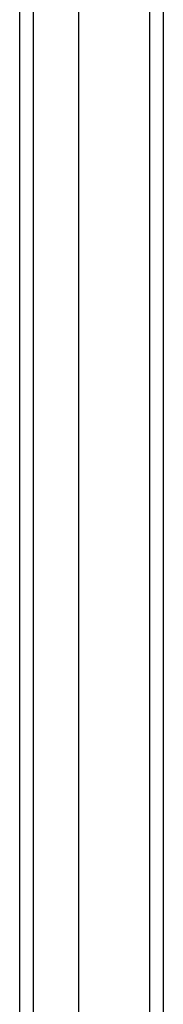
# Model space of a CAD drawing. Header units: inches. Extents: x 0 to 139, y -11 to 90.
# Tile 32 of 59: x 79.946 to 80.85, y 50.544 to 56.722. Entities that reach past the tile are written whole.
import ezdxf

# ---------------------------------------------------------------- set-up
doc = ezdxf.new("R2010")
doc.units = ezdxf.units.IN
doc.header["$LTSCALE"] = 8.352245
doc.header["$MEASUREMENT"] = 0
doc.layers.add('Visible Edges(ANSI)', color=7, linetype='Continuous', lineweight=25)
doc.layers.add('Visible Tangent Edges(ANSI)', color=7, linetype='Continuous', lineweight=25)

msp = doc.modelspace()

# ---------------------------------------------------------------- linework, layer by layer
at = {"layer": 'Visible Edges(ANSI)'}
for p, q in [((80.8502, 32.0246), (80.8502, 63.1701)), ((80.3158, 62.4358), (80.3158, 32.759)), ((79.9459, 62.3212), (79.9459, 32.8736))]:
    msp.add_line(p, q, dxfattribs=at)
at = {"layer": 'Visible Tangent Edges(ANSI)'}
for p, q in [((80.7625, 63.1701), (80.7625, 32.0246)), ((80.0336, 32.7535), (80.0336, 62.4413))]:
    msp.add_line(p, q, dxfattribs=at)

doc.saveas('drawing.dxf')
